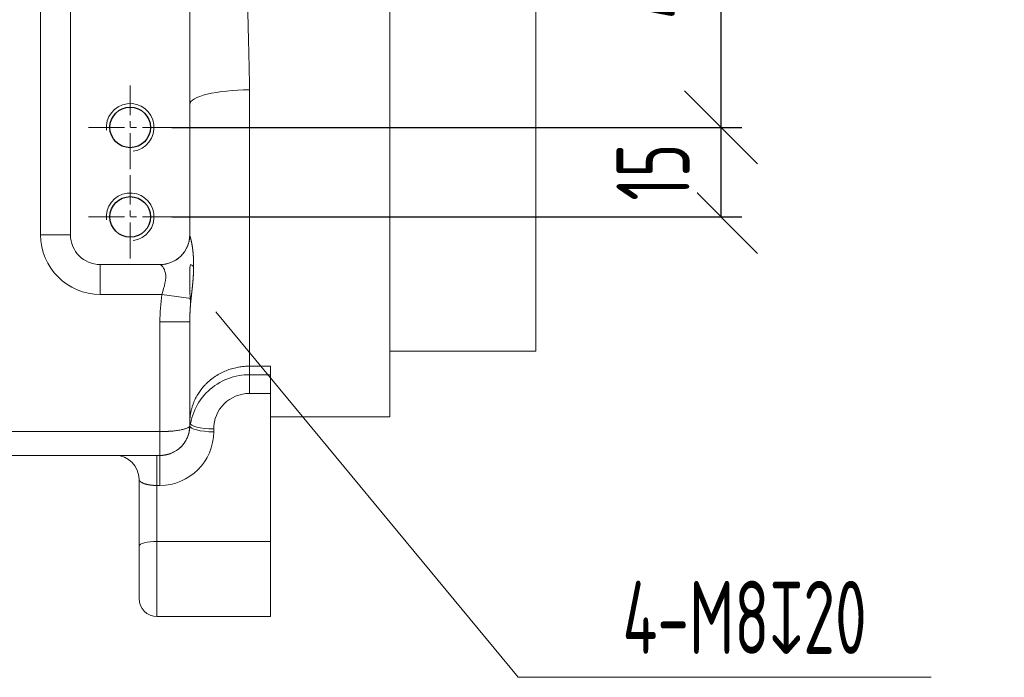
# Model space of a CAD drawing. Header units: millimetres. Extents: x 176 to 9387, y -11044 to -3322.
# Tile 194 of 256: x 8336 to 8501, y -10086 to -9976. Entities that reach past the tile are written whole.
import ezdxf

# ---------------------------------------------------------------- set-up
doc = ezdxf.new("R2010")
doc.units = ezdxf.units.MM
doc.header["$LTSCALE"] = 0.3175
doc.linetypes.add('CENTER2', pattern=[28.575, 19.05, -3.175, 3.175, -3.175])
for name, color, linetype, lineweight in [('1轮廓实线层', 7, 'Continuous', 18), ('2细线层', 4, 'Continuous', 13), ('3中心线层', 1, 'CENTER2', 13), ('7标注层', 4, 'Continuous', 13)]:
    doc.layers.add(name, color=color, linetype=linetype, lineweight=lineweight)
doc.styles.add('PC_TEXTSTYLE', font='ISOCP.SHX', dxfattribs={"width": 0.707, "bigfont": 'GBCBIG.SHX'})
doc.dimstyles.new('GB_LINEAR', dxfattribs={"dimtxt": 3.5, "dimasz": 3.5, "dimexe": 1, "dimexo": 0, "dimgap": 1.5, "dimtad": 1, "dimdsep": 46, "dimtxsty": 'PC_TEXTSTYLE', "dimcen": 0, "dimclrd": 256, "dimclrt": 3, "dimadec": 0, "dimazin": 2, "dimtp": 0.1, "dimtm": 0.1, "dimtfac": 0.71, "dimtdec": 3, "dimtmove": 0, "dimatfit": 3, "dimfxl": 1, "dimtfill": 1, "dimarcsym": 0})

# ---------------------------------------------------------------- blocks, each defined once
blk = doc.blocks.new('_Oblique')
at = {"color": 0, "lineweight": -2}
blk.add_line((-0.5, -0.5), (0.5, 0.5), dxfattribs=at)
blk = doc.blocks.new('*D64')
at = {"layer": '7标注层', "color": 0, "lineweight": -2, "transparency": 16777216}
for p, q in [((8361.86, -9946.19), (8457.34, -9946.19)), ((8361.87, -9994.19), (8457.34, -9994.19))]:
    blk.add_line(p, q, dxfattribs=at)
at = {"layer": '7标注层', "lineweight": -2, "transparency": 16777216}
blk.add_line((8453.84, -9946.19), (8453.84, -9994.19), dxfattribs=at)
at = {"layer": 'Defpoints', "color": 0, "transparency": 16777216}
for p in [(8361.86, -9946.19), (8361.87, -9994.19), (8453.84, -9994.19)]:
    blk.add_point(p, dxfattribs=at)
at = {"layer": '7标注层', "lineweight": -2, "transparency": 16777216, "xscale": 12.25, "yscale": 12.25, "zscale": 12.25}
for p, rotation in [((8453.84, -9946.19), 90), ((8453.84, -9994.19), 270)]:
    blk.add_blockref('_Oblique', p, dxfattribs=dict(at, rotation=rotation))
at = {"layer": '7标注层', "color": 3, "transparency": 16777216, "insert": (8442.46, -9970.19), "char_height": 12.25, "attachment_point": 5, "rotation": 90, "style": 'PC_TEXTSTYLE', "bg_fill": 3, "box_fill_scale": 1.1, "bg_fill_color": 257, "bg_fill_transparency": 0}
blk.add_mtext('48', dxfattribs=at)
blk = doc.blocks.new('*D65')
at = {"layer": '7标注层', "color": 0, "lineweight": -2, "transparency": 16777216}
for p, q in [((8361.87, -9994.19), (8457.34, -9994.19)), ((8361.87, -10009.19), (8457.34, -10009.19))]:
    blk.add_line(p, q, dxfattribs=at)
at = {"layer": '7标注层', "lineweight": -2, "transparency": 16777216}
blk.add_line((8453.84, -9994.19), (8453.84, -10009.19), dxfattribs=at)
at = {"layer": 'Defpoints', "color": 0, "transparency": 16777216}
for p in [(8361.87, -9994.19), (8361.87, -10009.19), (8453.84, -10009.19)]:
    blk.add_point(p, dxfattribs=at)
at = {"layer": '7标注层', "lineweight": -2, "transparency": 16777216, "xscale": 12.25, "yscale": 12.25, "zscale": 12.25}
for p, rotation in [((8453.84, -9994.19), 90), ((8453.84, -10009.19), 270)]:
    blk.add_blockref('_Oblique', p, dxfattribs=dict(at, rotation=rotation))
at = {"layer": '7标注层', "color": 3, "transparency": 16777216, "insert": (8442.46, -10001.69), "char_height": 12.25, "attachment_point": 5, "rotation": 90, "style": 'PC_TEXTSTYLE', "bg_fill": 3, "box_fill_scale": 1.1, "bg_fill_color": 257, "bg_fill_transparency": 0}
blk.add_mtext('15', dxfattribs=at)

msp = doc.modelspace()

# ---------------------------------------------------------------- linework, layer by layer
for centre in [(8354.86577, -9994.19279), (8354.86777, -10009.19279)]:
    msp.add_circle(centre, 3.4)
at = {"layer": '1轮廓实线层'}
for p, q in [((8398.35631, -10042.69279), (8398.35631, -9897.69279)), ((8422.85631, -10031.69279), (8422.85631, -9908.69279)), ((8339.85631, -10012.19279), (8339.85631, -9928.19279)), ((8344.85631, -9928.19279), (8344.85631, -10012.19279)), ((8364.85631, -9990.34844), (8364.85631, -9950.03715)), ((8374.85631, -9987.90533), (8374.85631, -10034.2253)), ((8364.85631, -10012.19279), (8364.85631, -9990.34844)), ((8344.85631, -10012.19279), (8339.85631, -10012.19279)), ((8359.88514, -10017.19279), (8349.85631, -10017.19279)), ((8349.85631, -10017.19279), (8349.85631, -10022.19279)), ((8349.85631, -10017.19279), (8359.85631, -10017.19279)), ((8360.18061, -10022.19279), (8349.85631, -10022.19279)), ((8365.07251, -10022.87005), (8360.18061, -10022.19279)), ((8364.85631, -10026.81655), (8359.85631, -10026.81655)), ((8359.85631, -10045.19279), (8359.85631, -10026.81655)), ((8364.85631, -10044.20023), (8364.85631, -10026.81655)), ((8364.85631, -10026.81655), (8364.85631, -10044.19279)), ((8398.35631, -10031.69279), (8422.85631, -10031.69279)), ((8374.85631, -10034.2253), (8374.85631, -10038.7934)), ((8374.85631, -10034.2253), (8378.35631, -10034.2253)), ((8378.35631, -10034.2253), (8378.35631, -10038.7934)), ((8378.35631, -10035.64971), (8374.85631, -10035.64971)), ((8378.35631, -10038.7934), (8374.85631, -10038.7934)), ((8378.35631, -10038.7934), (8378.35631, -10063.6046)), ((8378.35631, -10042.69279), (8398.35631, -10042.69279)), ((8312.35631, -10045.19279), (8359.85631, -10045.19279)), ((8359.85631, -10049.19279), (8359.85631, -10045.19279)), ((8368.85631, -10044.72922), (8368.85631, -10045.22807)), ((8311.35631, -10049.19279), (8359.85631, -10049.19279)), ((8359.85631, -10049.19279), (8311.35631, -10049.19279)), ((8359.35631, -10049.19279), (8359.35631, -10054.22807)), ((8359.85631, -10049.19279), (8359.85631, -10054.22807)), ((8356.35631, -10064.38106), (8356.35631, -10053.19279)), ((8356.35631, -10064.37322), (8356.35631, -10053.2033)), ((8359.35631, -10054.22807), (8359.35631, -10063.6046)), ((8359.85631, -10054.22807), (8359.35631, -10054.22807)), ((8356.35631, -10073.19279), (8356.35631, -10064.38106)), ((8359.35631, -10063.6046), (8378.35631, -10063.6046)), ((8359.35631, -10076.19279), (8359.35631, -10063.6046)), ((8378.35631, -10076.19279), (8378.35631, -10063.6046)), ((8378.35631, -10076.19279), (8359.35631, -10076.19279))]:
    msp.add_line(p, q, dxfattribs=at)
for centre, radius, start, end in [((8349.85631, -10012.19279), 10, 180, 270), ((8349.85631, -10012.19279), 5, 180, 270), ((8359.85631, -10012.19279), 5, 270, 0), ((8359.85631, -10044.19279), 5, 270, 0.0871755), ((8359.85631, -10045.22807), 9, 270, 0), ((8352.35631, -10053.19279), 4, 0, 90), ((8359.35631, -10073.19279), 3, 180, 270)]:
    msp.add_arc(centre, radius, start, end, dxfattribs=at)
for centre, major_axis, ratio, start_param, end_param in [((8374.85631, -9990.34844), (10, 0), 0.244310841, 1.570796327, 3.141592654), ((8359.88136, -10012.19279), (0, -5), 0.998770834, 0, 1.541065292), ((8368.85631, -10043.69394), (4, 0), 0.258819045, 3.141592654, 4.71238898), ((8368.85631, -10044.19279), (4, 0), 0.258819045, 3.141592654, 4.71238898), ((8359.35631, -10064.38106), (3, 0), 0.258819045, 1.570796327, 3.141592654)]:
    msp.add_ellipse(centre, major_axis=major_axis, ratio=ratio, start_param=start_param, end_param=end_param, dxfattribs=at)
for points, knots in [([(8374.85631, -9952.48026), (8374.85629, -9952.5188), (8374.85627, -9952.59661), (8374.85608, -9952.71447), (8374.85578, -9952.83455), (8374.85535, -9952.95686), (8374.8548, -9953.0814), (8374.85413, -9953.20817), (8374.85334, -9953.33718), (8374.85242, -9953.46842), (8374.85139, -9953.6019), (8374.85023, -9953.73762), (8374.84895, -9953.87558), (8374.84755, -9954.01579), (8374.84603, -9954.15825), (8374.84439, -9954.30296), (8374.84262, -9954.44992), (8374.84073, -9954.59914), (8374.83872, -9954.75061), (8374.83659, -9954.90435), (8374.83434, -9955.06035), (8374.83197, -9955.21861), (8374.82947, -9955.37915), (8374.82685, -9955.54195), (8374.82411, -9955.70702), (8374.82125, -9955.87437), (8374.81827, -9956.044), (8374.81517, -9956.2159), (8374.81194, -9956.39008), (8374.80859, -9956.56655), (8374.80512, -9956.7453), (8374.80153, -9956.92634), (8374.79782, -9957.10967), (8374.79398, -9957.29529), (8374.79003, -9957.48321), (8374.78595, -9957.67341), (8374.78175, -9957.86592), (8374.77743, -9958.06072), (8374.77299, -9958.25782), (8374.76842, -9958.45722), (8374.76374, -9958.65893), (8374.75893, -9958.86294), (8374.754, -9959.06926), (8374.74895, -9959.27788), (8374.74377, -9959.48881), (8374.73848, -9959.70205), (8374.73306, -9959.9176), (8374.72752, -9960.13547), (8374.72186, -9960.35564), (8374.71608, -9960.57813), (8374.71018, -9960.80293), (8374.70416, -9961.03005), (8374.69533, -9961.3587), (8374.68397, -9961.78428), (8374.67054, -9962.30222), (8374.65775, -9962.80837), (8374.64561, -9963.30267), (8374.63412, -9963.78507), (8374.62329, -9964.25555), (8374.61311, -9964.71404), (8374.60358, -9965.16052), (8374.59471, -9965.59495), (8374.58649, -9966.0173), (8374.57892, -9966.42755), (8374.572, -9966.82567), (8374.56573, -9967.21163), (8374.56011, -9967.58543), (8374.55515, -9967.94703), (8374.55084, -9968.29643), (8374.54718, -9968.63362), (8374.54418, -9968.95857), (8374.54182, -9969.27129), (8374.54012, -9969.57176), (8374.53906, -9969.85998), (8374.53863, -9970.1792), (8374.53896, -9970.53642), (8374.54005, -9970.93865), (8374.54193, -9971.34961), (8374.5446, -9971.76928), (8374.54805, -9972.19766), (8374.55228, -9972.63473), (8374.5573, -9973.08045), (8374.5631, -9973.53482), (8374.56969, -9973.9978), (8374.57706, -9974.46936), (8374.58522, -9974.94949), (8374.59416, -9975.43814), (8374.60388, -9975.93528), (8374.61439, -9976.44088), (8374.62568, -9976.95489), (8374.63776, -9977.47727), (8374.65063, -9978.00797), (8374.66426, -9978.54696), (8374.67757, -9979.04952), (8374.68994, -9979.50986), (8374.70083, -9979.92221), (8374.71137, -9980.32529), (8374.72153, -9980.71911), (8374.73133, -9981.10368), (8374.74076, -9981.47901), (8374.74981, -9981.84512), (8374.7585, -9982.202), (8374.76682, -9982.54968), (8374.77477, -9982.88818), (8374.78235, -9983.2175), (8374.78956, -9983.53765), (8374.7964, -9983.84867), (8374.80287, -9984.15056), (8374.80897, -9984.44333), (8374.8147, -9984.72702), (8374.82006, -9985.00162), (8374.82505, -9985.26716), (8374.82968, -9985.52367), (8374.83393, -9985.77114), (8374.83782, -9986.00961), (8374.84133, -9986.23908), (8374.84448, -9986.45958), (8374.84726, -9986.67112), (8374.84967, -9986.87372), (8374.8517, -9987.06739), (8374.85337, -9987.25216), (8374.85468, -9987.42803), (8374.8556, -9987.59502), (8374.85619, -9987.75315), (8374.85627, -9987.85558), (8374.85631, -9987.90533)], [0, 0, 0, 0, 0.003330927, 0.006724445, 0.010180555, 0.013699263, 0.017280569, 0.020924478, 0.024630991, 0.028400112, 0.032231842, 0.036126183, 0.040083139, 0.04410271, 0.0481849, 0.052329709, 0.056537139, 0.060807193, 0.065139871, 0.069535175, 0.073993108, 0.078513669, 0.083096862, 0.087742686, 0.092451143, 0.097222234, 0.102055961, 0.106952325, 0.111911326, 0.116932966, 0.122017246, 0.127164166, 0.132373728, 0.137645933, 0.14298078, 0.148378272, 0.153838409, 0.159361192, 0.164946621, 0.170594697, 0.176305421, 0.182078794, 0.187914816, 0.193813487, 0.19977481, 0.205798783, 0.211885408, 0.218034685, 0.224246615, 0.230521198, 0.236858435, 0.243258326, 0.249720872, 0.264630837, 0.27919782, 0.293421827, 0.307302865, 0.320840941, 0.334036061, 0.346888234, 0.359397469, 0.371563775, 0.383387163, 0.394867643, 0.406005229, 0.416799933, 0.42725177, 0.437360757, 0.447126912, 0.456550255, 0.465630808, 0.474368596, 0.482763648, 0.490815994, 0.498525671, 0.509518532, 0.520756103, 0.532238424, 0.543965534, 0.555937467, 0.568154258, 0.580615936, 0.593322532, 0.606274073, 0.619470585, 0.632912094, 0.646598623, 0.660530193, 0.674706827, 0.689128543, 0.703795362, 0.7187073, 0.733864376, 0.749266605, 0.761144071, 0.772768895, 0.784141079, 0.795260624, 0.806127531, 0.816741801, 0.827103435, 0.837212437, 0.847068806, 0.856672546, 0.866023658, 0.875122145, 0.883968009, 0.892561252, 0.900901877, 0.908989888, 0.916825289, 0.924408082, 0.931738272, 0.938815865, 0.945640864, 0.952213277, 0.958533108, 0.964600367, 0.970415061, 0.975977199, 0.981286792, 0.986343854, 0.991148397, 0.995700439, 1, 1, 1, 1]), ([(8364.87301, -10012.34143), (8364.87363, -10012.3442), (8364.87488, -10012.34976), (8364.87686, -10012.35836), (8364.87893, -10012.36716), (8364.88108, -10012.37616), (8364.88333, -10012.38538), (8364.88565, -10012.3948), (8364.88806, -10012.40443), (8364.89054, -10012.41427), (8364.89311, -10012.42432), (8364.89575, -10012.43458), (8364.89847, -10012.44504), (8364.90127, -10012.45572), (8364.90414, -10012.4666), (8364.90708, -10012.47769), (8364.91009, -10012.48899), (8364.91317, -10012.5005), (8364.91631, -10012.51221), (8364.91953, -10012.52414), (8364.9228, -10012.53627), (8364.92614, -10012.54861), (8364.92954, -10012.56115), (8364.933, -10012.57391), (8364.93652, -10012.58688), (8364.94009, -10012.60005), (8364.94373, -10012.61343), (8364.94741, -10012.62702), (8364.95115, -10012.64081), (8364.95494, -10012.65482), (8364.95878, -10012.66903), (8364.96267, -10012.68345), (8364.9666, -10012.69807), (8364.97059, -10012.71291), (8364.97461, -10012.72795), (8364.97868, -10012.7432), (8364.98279, -10012.75865), (8364.98695, -10012.77432), (8364.99114, -10012.79019), (8364.99537, -10012.80627), (8364.99963, -10012.82255), (8365.00393, -10012.83904), (8365.00827, -10012.85574), (8365.01264, -10012.87265), (8365.01704, -10012.88976), (8365.02147, -10012.90708), (8365.02593, -10012.92461), (8365.03042, -10012.94234), (8365.03493, -10012.96028), (8365.03948, -10012.97842), (8365.04404, -10012.99678), (8365.04863, -10013.01533), (8365.05324, -10013.0341), (8365.05787, -10013.05307), (8365.06252, -10013.07224), (8365.06719, -10013.09162), (8365.07187, -10013.11121), (8365.07657, -10013.131), (8365.08129, -10013.151), (8365.08602, -10013.1712), (8365.09077, -10013.19161), (8365.09552, -10013.21222), (8365.10029, -10013.23304), (8365.10506, -10013.25407), (8365.10985, -10013.2753), (8365.11464, -10013.29673), (8365.11944, -10013.31837), (8365.12424, -10013.34021), (8365.12905, -10013.36226), (8365.13386, -10013.38451), (8365.13867, -10013.40696), (8365.14348, -10013.42962), (8365.1483, -10013.45249), (8365.15311, -10013.47556), (8365.15792, -10013.49883), (8365.16273, -10013.5223), (8365.16753, -10013.54598), (8365.17233, -10013.56986), (8365.17712, -10013.59395), (8365.18191, -10013.61824), (8365.18669, -10013.64273), (8365.19146, -10013.66743), (8365.19622, -10013.69232), (8365.20097, -10013.71743), (8365.20571, -10013.74273), (8365.21044, -10013.76824), (8365.21516, -10013.79394), (8365.21986, -10013.81986), (8365.22454, -10013.84597), (8365.22921, -10013.87229), (8365.23387, -10013.8988), (8365.2385, -10013.92552), (8365.24312, -10013.95245), (8365.24772, -10013.97957), (8365.2523, -10014.0069), (8365.25686, -10014.03442), (8365.2614, -10014.06215), (8365.26591, -10014.09008), (8365.2704, -10014.11821), (8365.27487, -10014.14655), (8365.27932, -10014.17508), (8365.28374, -10014.20381), (8365.28813, -10014.23275), (8365.2925, -10014.26188), (8365.29683, -10014.29122), (8365.30115, -10014.32076), (8365.30543, -10014.3505), (8365.30968, -10014.38043), (8365.3139, -10014.41057), (8365.31809, -10014.44091), (8365.32225, -10014.47145), (8365.32638, -10014.50219), (8365.33048, -10014.53313), (8365.33454, -10014.56426), (8365.33856, -10014.5956), (8365.34255, -10014.62714), (8365.34651, -10014.65888), (8365.35043, -10014.69081), (8365.35431, -10014.72295), (8365.35816, -10014.75528), (8365.36197, -10014.78782), (8365.36574, -10014.82055), (8365.36947, -10014.85348), (8365.37316, -10014.88661), (8365.37681, -10014.91994), (8365.38042, -10014.95347), (8365.38399, -10014.9872), (8365.38752, -10015.02112), (8365.391, -10015.05525), (8365.39445, -10015.08957), (8365.39785, -10015.12409), (8365.4012, -10015.15881), (8365.40451, -10015.19373), (8365.40778, -10015.22884), (8365.411, -10015.26416), (8365.41417, -10015.29967), (8365.4173, -10015.33538), (8365.42038, -10015.37129), (8365.42342, -10015.40739), (8365.42641, -10015.44369), (8365.42935, -10015.4802), (8365.43224, -10015.51689), (8365.43508, -10015.55379), (8365.43787, -10015.59088), (8365.44062, -10015.62817), (8365.44331, -10015.66566), (8365.44595, -10015.70335), (8365.44855, -10015.74123), (8365.45109, -10015.77931), (8365.45358, -10015.81758), (8365.45601, -10015.85606), (8365.4584, -10015.89473), (8365.46073, -10015.9336), (8365.46302, -10015.97266), (8365.46524, -10016.01193), (8365.46742, -10016.05138), (8365.46954, -10016.09104), (8365.4716, -10016.13089), (8365.47362, -10016.17094), (8365.47558, -10016.21119), (8365.47748, -10016.25163), (8365.47933, -10016.29227), (8365.48188, -10016.35036), (8365.485, -10016.42592), (8365.48849, -10016.51907), (8365.49163, -10016.6123), (8365.49442, -10016.70563), (8365.49685, -10016.79906), (8365.49893, -10016.89259), (8365.50065, -10016.98623), (8365.50201, -10017.07998), (8365.50301, -10017.17385), (8365.50364, -10017.26784), (8365.50392, -10017.36196), (8365.50383, -10017.4562), (8365.50338, -10017.55058), (8365.50256, -10017.6451), (8365.50139, -10017.73976), (8365.49985, -10017.83456), (8365.49795, -10017.92952), (8365.4957, -10018.02464), (8365.49309, -10018.11991), (8365.49013, -10018.21535), (8365.48681, -10018.31096), (8365.48315, -10018.40674), (8365.47914, -10018.50271), (8365.47479, -10018.59886), (8365.4701, -10018.69519), (8365.46507, -10018.79172), (8365.45972, -10018.88845), (8365.45404, -10018.98539), (8365.44803, -10019.08253), (8365.44171, -10019.17988), (8365.43508, -10019.27745), (8365.42815, -10019.37525), (8365.42091, -10019.47328), (8365.41339, -10019.57153), (8365.40558, -10019.67003), (8365.39748, -10019.76877), (8365.38912, -10019.86776), (8365.38049, -10019.96701), (8365.37161, -10020.06651), (8365.36248, -10020.16628), (8365.35311, -10020.26631), (8365.34351, -10020.36663), (8365.33369, -10020.46722), (8365.32365, -10020.5681), (8365.31341, -10020.66927), (8365.30298, -10020.77073), (8365.29237, -10020.8725), (8365.28159, -10020.97457), (8365.27065, -10021.07696), (8365.25956, -10021.17966), (8365.24833, -10021.28268), (8365.23698, -10021.38603), (8365.22551, -10021.48971), (8365.21395, -10021.59373), (8365.2023, -10021.69809), (8365.19057, -10021.8028), (8365.17879, -10021.90787), (8365.16696, -10022.01329), (8365.1551, -10022.11907), (8365.14322, -10022.22522), (8365.13135, -10022.33174), (8365.11948, -10022.43864), (8365.10765, -10022.54591), (8365.09586, -10022.65358), (8365.08413, -10022.76162), (8365.07639, -10022.83389), (8365.07251, -10022.87005)], [0, 0, 0, 0, 0.002878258, 0.005755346, 0.008631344, 0.011506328, 0.014380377, 0.017253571, 0.020125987, 0.022997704, 0.025868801, 0.028739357, 0.03160945, 0.034479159, 0.037348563, 0.040217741, 0.043086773, 0.045955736, 0.04882471, 0.051693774, 0.054563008, 0.057432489, 0.060302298, 0.063172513, 0.066043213, 0.068914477, 0.071786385, 0.074659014, 0.077532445, 0.080406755, 0.083282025, 0.086158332, 0.089035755, 0.091914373, 0.094794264, 0.097675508, 0.100558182, 0.103442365, 0.106328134, 0.10921557, 0.112104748, 0.114995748, 0.117888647, 0.120783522, 0.123680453, 0.126579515, 0.129480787, 0.132384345, 0.135290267, 0.13819863, 0.14110951, 0.144022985, 0.146939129, 0.149858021, 0.152779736, 0.15570435, 0.158631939, 0.161562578, 0.164496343, 0.16743331, 0.170373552, 0.173317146, 0.176264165, 0.179214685, 0.182168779, 0.185126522, 0.188087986, 0.191053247, 0.194022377, 0.196995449, 0.199972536, 0.202953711, 0.205939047, 0.208928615, 0.211922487, 0.214920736, 0.217923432, 0.220930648, 0.223942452, 0.226958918, 0.229980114, 0.233006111, 0.236036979, 0.239072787, 0.242113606, 0.245159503, 0.248210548, 0.251266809, 0.254328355, 0.257395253, 0.260467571, 0.263545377, 0.266628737, 0.269717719, 0.272812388, 0.275912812, 0.279019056, 0.282131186, 0.285249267, 0.288373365, 0.291503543, 0.294639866, 0.2977824, 0.300931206, 0.30408635, 0.307247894, 0.310415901, 0.313590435, 0.316771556, 0.319959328, 0.323153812, 0.32635507, 0.329563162, 0.33277815, 0.336000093, 0.339229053, 0.34246509, 0.345708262, 0.348958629, 0.35221625, 0.355481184, 0.358753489, 0.362033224, 0.365320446, 0.368615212, 0.37191758, 0.375227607, 0.378545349, 0.381870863, 0.385204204, 0.388545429, 0.391894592, 0.395251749, 0.398616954, 0.401990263, 0.405371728, 0.408761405, 0.412159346, 0.415565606, 0.418980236, 0.42240329, 0.425834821, 0.42927488, 0.43272352, 0.436180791, 0.439646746, 0.443121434, 0.446604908, 0.450097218, 0.453598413, 0.457108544, 0.46062766, 0.46415581, 0.467693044, 0.471239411, 0.474794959, 0.478359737, 0.481933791, 0.485517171, 0.489109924, 0.492712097, 0.496323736, 0.499944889, 0.508165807, 0.516351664, 0.524503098, 0.532620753, 0.540705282, 0.54875734, 0.556777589, 0.564766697, 0.572725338, 0.580654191, 0.588553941, 0.596425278, 0.604268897, 0.612085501, 0.619875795, 0.62764049, 0.635380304, 0.643095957, 0.650788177, 0.658457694, 0.666105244, 0.673731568, 0.681337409, 0.688923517, 0.696490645, 0.704039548, 0.711570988, 0.719085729, 0.726584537, 0.734068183, 0.741537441, 0.748993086, 0.756435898, 0.763866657, 0.771286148, 0.778695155, 0.786094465, 0.793484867, 0.80086715, 0.808242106, 0.815610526, 0.822973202, 0.830330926, 0.837684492, 0.845034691, 0.852382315, 0.859728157, 0.867073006, 0.874417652, 0.881762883, 0.889109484, 0.896458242, 0.903809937, 0.911165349, 0.918525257, 0.925890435, 0.933261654, 0.940639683, 0.948025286, 0.955419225, 0.962822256, 0.970235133, 0.977658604, 0.985093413, 0.9925403, 1, 1, 1, 1]), ([(8359.88136, -10017.19279), (8359.94668, -10017.19279), (8360.13359, -10017.32366), (8360.51247, -10017.82297), (8360.69866, -10018.19327), (8360.85756, -10019.11737), (8360.82475, -10019.67984), (8360.57314, -10020.88715), (8360.3599, -10021.54529), (8360.18061, -10022.19279)], [0, 0, 0, 0, 0.25, 0.25, 0.5, 0.5, 0.75, 0.75, 1, 1, 1, 1]), ([(8364.92714, -10022.84988), (8364.91735, -10022.73942), (8364.90891, -10022.62832), (8364.85243, -10021.75646), (8364.85455, -10020.98532), (8364.85996, -10019.58411), (8364.86108, -10018.94895), (8364.85181, -10017.4305), (8364.83354, -10017.00253), (8365.29048, -10017.33919), (8365.38877, -10017.4286), (8365.50315, -10017.54199)], [0, 0, 0, 0, 0.032002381, 0.032002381, 0.250396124, 0.250396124, 0.468789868, 0.468789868, 0.905577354, 0.905577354, 1, 1, 1, 1]), ([(8365.07251, -10022.87005), (8365.06881, -10022.90493), (8365.06143, -10022.97459), (8365.05071, -10023.07896), (8365.04028, -10023.18303), (8365.03016, -10023.2868), (8365.02034, -10023.39028), (8365.01082, -10023.49347), (8365.0016, -10023.59635), (8364.99268, -10023.69893), (8364.98406, -10023.80122), (8364.97573, -10023.9032), (8364.96769, -10024.00488), (8364.95995, -10024.10625), (8364.9525, -10024.20732), (8364.94534, -10024.30808), (8364.93847, -10024.40853), (8364.93188, -10024.50868), (8364.92558, -10024.60851), (8364.91957, -10024.70803), (8364.91383, -10024.80724), (8364.90838, -10024.90614), (8364.90321, -10025.00472), (8364.89832, -10025.10298), (8364.89371, -10025.20093), (8364.88937, -10025.29856), (8364.8853, -10025.39587), (8364.88151, -10025.49286), (8364.87799, -10025.58952), (8364.87474, -10025.68587), (8364.87176, -10025.78189), (8364.86905, -10025.87758), (8364.8666, -10025.97295), (8364.86441, -10026.06799), (8364.86249, -10026.16271), (8364.86083, -10026.25709), (8364.85943, -10026.35115), (8364.85829, -10026.44487), (8364.8574, -10026.53826), (8364.85677, -10026.63132), (8364.85638, -10026.72405), (8364.85633, -10026.78575), (8364.85631, -10026.81655)], [0, 0, 0, 0, 0.026611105, 0.053140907, 0.079589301, 0.105956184, 0.13224145, 0.158444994, 0.184566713, 0.210606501, 0.236564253, 0.262439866, 0.288233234, 0.313944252, 0.339572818, 0.365118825, 0.39058217, 0.415962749, 0.441260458, 0.466475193, 0.491606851, 0.516655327, 0.541620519, 0.566502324, 0.59130064, 0.616015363, 0.640646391, 0.665193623, 0.689656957, 0.714036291, 0.738331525, 0.762542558, 0.786669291, 0.810711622, 0.834669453, 0.858542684, 0.882331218, 0.906034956, 0.929653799, 0.953187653, 0.976636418, 1, 1, 1, 1]), ([(8364.85631, -10043.69394), (8364.85631, -10043.45669), (8364.86568, -10043.22474), (8364.90075, -10042.77254), (8364.92644, -10042.55227), (8364.99175, -10042.12419), (8365.03136, -10041.91637), (8365.12218, -10041.51368), (8365.17339, -10041.3188), (8365.28518, -10040.94227), (8365.34577, -10040.7606), (8365.47423, -10040.41055), (8365.5421, -10040.24216), (8365.7537, -10039.75678), (8365.90534, -10039.45959), (8366.21585, -10038.91573), (8366.37473, -10038.66901), (8366.68821, -10038.22237), (8366.84281, -10038.02241), (8367.13856, -10037.66496), (8367.2797, -10037.50745), (8367.47599, -10037.29978), (8367.53886, -10037.23532), (8367.62881, -10037.1454), (8367.67268, -10037.10214), (8367.72187, -10037.05455), (8367.74594, -10037.03146), (8367.75785, -10037.0201), (8367.76377, -10037.01446), (8367.76672, -10037.01165), (8367.76819, -10037.01025), (8367.76893, -10037.00955), (8367.7693, -10037.0092), (8367.76948, -10037.00902), (8367.76956, -10037.00895), (8367.76965, -10037.00887), (8367.76957, -10037.00894), (8368.01974, -10036.77123), (8368.28084, -10036.54855), (8368.82083, -10036.13393), (8369.09972, -10035.94198), (8369.67111, -10035.58918), (8369.96361, -10035.42834), (8370.5582, -10035.13772), (8370.8603, -10035.00794), (8371.47029, -10034.779), (8371.77818, -10034.67985), (8372.39623, -10034.5114), (8372.70639, -10034.4421), (8373.3257, -10034.3323), (8373.63485, -10034.2918), (8374.24921, -10034.2383), (8374.5544, -10034.2253), (8374.85631, -10034.2253)], [0, 0, 0, 0, 0.03125, 0.03125, 0.0625, 0.0625, 0.09375, 0.09375, 0.125, 0.125, 0.15625, 0.15625, 0.1875, 0.1875, 0.25, 0.25, 0.3125, 0.3125, 0.375, 0.375, 0.4375, 0.4375, 0.46875, 0.46875, 0.484375, 0.4921875, 0.49609375, 0.498046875, 0.499023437, 0.499511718, 0.499755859, 0.499877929, 0.499938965, 0.499969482, 0.499984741, 0.499984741, 0.5, 0.5, 0.5625, 0.5625, 0.625, 0.625, 0.6875, 0.6875, 0.75, 0.75, 0.8125, 0.8125, 0.875, 0.875, 0.9375, 0.9375, 1, 1, 1, 1]), ([(8364.97553, -10043.94492), (8365.0077, -10043.74302), (8365.04636, -10043.54193), (8365.37212, -10042.09716), (8365.90447, -10040.90602), (8368.13141, -10037.76684), (8370.48999, -10036.25753), (8373.68819, -10035.6998), (8374.27299, -10035.64959), (8374.85631, -10035.64958)], [0, 0, 0, 0, 0.044590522, 0.044590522, 0.322076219, 0.322076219, 0.877047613, 0.877047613, 1, 1, 1, 1]), ([(8374.85631, -10038.7934), (8373.25238, -10038.7934), (8371.69011, -10039.45698), (8369.49196, -10041.65661), (8368.85631, -10043.18096), (8368.85631, -10044.72922)], [0, 0, 0, 0, 0.5, 0.5, 1, 1, 1, 1]), ([(8364.85631, -10044.19279), (8364.85628, -10044.20436), (8364.85624, -10044.22742), (8364.85586, -10044.26188), (8364.85528, -10044.29612), (8364.85446, -10044.33012), (8364.85342, -10044.36388), (8364.85215, -10044.39741), (8364.85068, -10044.43069), (8364.849, -10044.46374), (8364.84711, -10044.49654), (8364.84502, -10044.5291), (8364.84273, -10044.56142), (8364.84026, -10044.59349), (8364.8376, -10044.62532), (8364.83475, -10044.6569), (8364.83173, -10044.68823), (8364.82854, -10044.71931), (8364.82518, -10044.75015), (8364.82165, -10044.78073), (8364.81796, -10044.81106), (8364.81412, -10044.84114), (8364.81013, -10044.87097), (8364.80599, -10044.90055), (8364.80171, -10044.92987), (8364.79729, -10044.95894), (8364.79273, -10044.98776), (8364.78805, -10045.01632), (8364.78324, -10045.04462), (8364.7783, -10045.07268), (8364.77325, -10045.10047), (8364.76809, -10045.12802), (8364.76281, -10045.1553), (8364.75743, -10045.18234), (8364.75195, -10045.20911), (8364.74637, -10045.23563), (8364.74069, -10045.2619), (8364.73493, -10045.28791), (8364.72908, -10045.31366), (8364.72314, -10045.33916), (8364.71712, -10045.3644), (8364.71103, -10045.38939), (8364.70487, -10045.41412), (8364.69864, -10045.4386), (8364.69234, -10045.46282), (8364.68598, -10045.48679), (8364.67956, -10045.51051), (8364.67309, -10045.53397), (8364.66657, -10045.55718), (8364.66, -10045.58013), (8364.65338, -10045.60283), (8364.64673, -10045.62528), (8364.64003, -10045.64748), (8364.6333, -10045.66943), (8364.62654, -10045.69113), (8364.61975, -10045.71257), (8364.61294, -10045.73377), (8364.6061, -10045.75472), (8364.59924, -10045.77542), (8364.59237, -10045.79587), (8364.58548, -10045.81607), (8364.57859, -10045.83602), (8364.57168, -10045.85573), (8364.56477, -10045.8752), (8364.55786, -10045.89441), (8364.55095, -10045.91339), (8364.54404, -10045.93212), (8364.53714, -10045.9506), (8364.53025, -10045.96885), (8364.52337, -10045.98685), (8364.5165, -10046.00461), (8364.50965, -10046.02213), (8364.50282, -10046.03941), (8364.49601, -10046.05645), (8364.48923, -10046.07325), (8364.48247, -10046.08981), (8364.43302, -10046.20979), (8364.33407, -10046.42667), (8364.17005, -10046.72848), (8363.99176, -10047.00949), (8363.8018, -10047.26956), (8363.60262, -10047.50886), (8363.34704, -10047.78031), (8363.02424, -10048.072), (8362.62404, -10048.36653), (8362.20618, -10048.61491), (8361.89529, -10048.76135), (8361.70629, -10048.83813), (8361.64248, -10048.86303), (8361.57839, -10048.88704), (8361.51403, -10048.91015), (8361.44943, -10048.93236), (8361.38458, -10048.95367), (8361.31951, -10048.97407), (8361.25422, -10048.99356), (8361.18874, -10049.01215), (8361.12306, -10049.02982), (8361.05721, -10049.04659), (8360.9912, -10049.06245), (8360.92503, -10049.0774), (8360.85873, -10049.09143), (8360.79231, -10049.10456), (8360.72577, -10049.11677), (8360.65914, -10049.12807), (8360.59242, -10049.13846), (8360.52562, -10049.14794), (8360.45876, -10049.15652), (8360.39186, -10049.16418), (8360.32492, -10049.17094), (8360.25795, -10049.17678), (8360.19097, -10049.18173), (8360.12399, -10049.18577), (8360.05703, -10049.18891), (8359.99009, -10049.19114), (8359.92318, -10049.19253), (8359.87859, -10049.19271), (8359.85631, -10049.19279)], [0, 0, 0, 0, 0.004462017, 0.008894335, 0.013296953, 0.017669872, 0.022013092, 0.026326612, 0.030610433, 0.034864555, 0.039088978, 0.043283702, 0.047448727, 0.051584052, 0.055689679, 0.059765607, 0.063811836, 0.067828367, 0.071815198, 0.075772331, 0.079699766, 0.083597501, 0.087465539, 0.091303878, 0.095112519, 0.098891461, 0.102640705, 0.106360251, 0.110050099, 0.113710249, 0.117340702, 0.120941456, 0.124512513, 0.128053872, 0.131565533, 0.135047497, 0.138499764, 0.141922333, 0.145315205, 0.14867838, 0.152011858, 0.155315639, 0.158589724, 0.161834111, 0.165048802, 0.168233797, 0.171389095, 0.174514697, 0.177610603, 0.180676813, 0.183713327, 0.186720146, 0.189697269, 0.192644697, 0.195562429, 0.198450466, 0.201308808, 0.204137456, 0.206936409, 0.209705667, 0.212445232, 0.215155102, 0.217835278, 0.220485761, 0.22310655, 0.225697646, 0.228259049, 0.230790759, 0.233292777, 0.235765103, 0.238207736, 0.240620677, 0.243003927, 0.245357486, 0.247681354, 0.249975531, 0.252240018, 0.297600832, 0.341542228, 0.384065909, 0.425173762, 0.46486788, 0.503150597, 0.567622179, 0.63060649, 0.692118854, 0.752175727, 0.760844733, 0.769504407, 0.778154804, 0.786795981, 0.795427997, 0.804050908, 0.812664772, 0.821269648, 0.829865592, 0.838452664, 0.847030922, 0.855600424, 0.86416123, 0.872713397, 0.881256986, 0.889792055, 0.898318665, 0.906836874, 0.915346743, 0.923848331, 0.932341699, 0.940826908, 0.949304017, 0.957773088, 0.966234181, 0.974687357, 0.983132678, 0.991570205, 1, 1, 1, 1]), ([(8359.85631, -10045.19279), (8359.86745, -10045.19279), (8359.88973, -10045.19278), (8359.92316, -10045.19271), (8359.95661, -10045.1926), (8359.99006, -10045.19244), (8360.02353, -10045.19223), (8360.057, -10045.19198), (8360.09048, -10045.19169), (8360.12396, -10045.19135), (8360.15745, -10045.19097), (8360.19093, -10045.19054), (8360.22442, -10045.19006), (8360.25791, -10045.18954), (8360.29139, -10045.18898), (8360.32487, -10045.18836), (8360.35835, -10045.18771), (8360.39181, -10045.18701), (8360.42527, -10045.18626), (8360.45871, -10045.18547), (8360.49215, -10045.18463), (8360.52557, -10045.18375), (8360.55897, -10045.18282), (8360.59236, -10045.18185), (8360.62573, -10045.18083), (8360.65908, -10045.17977), (8360.69241, -10045.17866), (8360.72571, -10045.1775), (8360.75899, -10045.1763), (8360.79225, -10045.17506), (8360.82547, -10045.17377), (8360.85867, -10045.17243), (8360.89184, -10045.17105), (8360.92497, -10045.16963), (8360.95807, -10045.16816), (8360.99113, -10045.16664), (8361.02416, -10045.16508), (8361.05714, -10045.16347), (8361.09009, -10045.16182), (8361.12299, -10045.16012), (8361.15585, -10045.15838), (8361.18867, -10045.15659), (8361.22144, -10045.15476), (8361.25415, -10045.15288), (8361.28682, -10045.15096), (8361.31944, -10045.14899), (8361.352, -10045.14698), (8361.38451, -10045.14492), (8361.41697, -10045.14281), (8361.44936, -10045.14066), (8361.48169, -10045.13847), (8361.51397, -10045.13623), (8361.54618, -10045.13394), (8361.57832, -10045.13161), (8361.6104, -10045.12924), (8361.64241, -10045.12682), (8361.67435, -10045.12435), (8361.70622, -10045.12184), (8361.73802, -10045.11928), (8361.90562, -10045.10553), (8362.20616, -10045.07716), (8362.624, -10045.02744), (8363.02422, -10044.96857), (8363.38529, -10044.90342), (8363.70929, -10044.8323), (8363.99807, -10044.75567), (8364.26054, -10044.66981), (8364.41335, -10044.6059), (8364.48848, -10044.56926), (8364.50121, -10044.56292), (8364.51403, -10044.55641), (8364.5269, -10044.54972), (8364.53982, -10044.54286), (8364.55277, -10044.53582), (8364.56573, -10044.52861), (8364.57868, -10044.52122), (8364.5916, -10044.51366), (8364.60448, -10044.50593), (8364.61729, -10044.49802), (8364.63002, -10044.48993), (8364.64264, -10044.48167), (8364.65513, -10044.47324), (8364.66748, -10044.46463), (8364.67966, -10044.45585), (8364.69164, -10044.44689), (8364.70341, -10044.43776), (8364.71494, -10044.42846), (8364.72621, -10044.41898), (8364.73719, -10044.40932), (8364.74787, -10044.39949), (8364.75821, -10044.38949), (8364.76818, -10044.37931), (8364.77777, -10044.36896), (8364.78695, -10044.35843), (8364.79569, -10044.34773), (8364.80396, -10044.33686), (8364.81174, -10044.32581), (8364.819, -10044.31458), (8364.8257, -10044.30318), (8364.83183, -10044.29161), (8364.83735, -10044.27986), (8364.84223, -10044.26794), (8364.84645, -10044.25584), (8364.84996, -10044.24357), (8364.85276, -10044.23112), (8364.85478, -10044.2185), (8364.85606, -10044.20571), (8364.85622, -10044.19712), (8364.85631, -10044.19279)], [0, 0, 0, 0, 0.004213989, 0.008429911, 0.012647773, 0.016867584, 0.02108935, 0.025313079, 0.029538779, 0.033766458, 0.037996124, 0.042227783, 0.046461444, 0.050697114, 0.054934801, 0.059174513, 0.063416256, 0.067660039, 0.071905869, 0.076153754, 0.080403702, 0.084655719, 0.088909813, 0.093165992, 0.097424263, 0.101684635, 0.105947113, 0.110211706, 0.114478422, 0.118747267, 0.123018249, 0.127291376, 0.131566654, 0.135844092, 0.140123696, 0.144405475, 0.148689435, 0.152975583, 0.157263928, 0.161554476, 0.165847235, 0.170142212, 0.174439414, 0.178738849, 0.183040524, 0.187344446, 0.191650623, 0.195959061, 0.200269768, 0.204582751, 0.208898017, 0.213215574, 0.217535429, 0.221857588, 0.22618206, 0.23050885, 0.234837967, 0.239169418, 0.243503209, 0.247839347, 0.307894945, 0.369409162, 0.432398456, 0.496878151, 0.554818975, 0.615939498, 0.680246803, 0.747746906, 0.752016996, 0.756391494, 0.760870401, 0.765453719, 0.77014145, 0.774933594, 0.779830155, 0.784831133, 0.789936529, 0.795146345, 0.800460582, 0.805879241, 0.811402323, 0.817029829, 0.82276176, 0.828598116, 0.834538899, 0.84058411, 0.846733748, 0.852987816, 0.859346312, 0.865809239, 0.872376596, 0.879048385, 0.885824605, 0.892705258, 0.899690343, 0.906779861, 0.913973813, 0.921272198, 0.928675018, 0.936182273, 0.943793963, 0.951510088, 0.959330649, 0.967255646, 0.97528508, 0.983418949, 0.991657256, 1, 1, 1, 1]), ([(8359.35631, -10054.22807), (8359.34757, -10054.22806), (8359.33008, -10054.22804), (8359.30383, -10054.22791), (8359.27755, -10054.22769), (8359.25124, -10054.22738), (8359.2249, -10054.22699), (8359.19853, -10054.22651), (8359.17214, -10054.22595), (8359.14573, -10054.2253), (8359.11931, -10054.22456), (8359.09286, -10054.22374), (8359.0664, -10054.22283), (8359.03992, -10054.22183), (8359.01344, -10054.22076), (8358.98695, -10054.21959), (8358.96045, -10054.21834), (8358.93394, -10054.21701), (8358.90744, -10054.21559), (8358.88093, -10054.21409), (8358.85443, -10054.21251), (8358.82793, -10054.21084), (8358.80144, -10054.20909), (8358.77496, -10054.20725), (8358.7485, -10054.20533), (8358.72204, -10054.20333), (8358.6956, -10054.20124), (8358.66918, -10054.19907), (8358.64279, -10054.19682), (8358.61641, -10054.19448), (8358.59007, -10054.19206), (8358.56375, -10054.18956), (8358.53746, -10054.18698), (8358.5112, -10054.18431), (8358.48498, -10054.18156), (8358.4588, -10054.17873), (8358.43266, -10054.17582), (8358.40657, -10054.17283), (8358.38052, -10054.16975), (8358.35451, -10054.16659), (8358.32856, -10054.16335), (8358.30266, -10054.16002), (8358.27682, -10054.15662), (8358.25104, -10054.15313), (8358.22531, -10054.14956), (8358.19965, -10054.14591), (8358.17406, -10054.14218), (8358.14854, -10054.13836), (8358.12308, -10054.13447), (8358.0977, -10054.13049), (8358.0724, -10054.12643), (8358.04717, -10054.12229), (8358.02203, -10054.11806), (8357.99697, -10054.11375), (8357.972, -10054.10937), (8357.94712, -10054.10489), (8357.92233, -10054.10034), (8357.89764, -10054.0957), (8357.87304, -10054.09099), (8357.84854, -10054.08619), (8357.82415, -10054.0813), (8357.79986, -10054.07634), (8357.77568, -10054.07129), (8357.75162, -10054.06616), (8357.72766, -10054.06094), (8357.70382, -10054.05564), (8357.6801, -10054.05026), (8357.65651, -10054.0448), (8357.63303, -10054.03925), (8357.60969, -10054.03362), (8357.58647, -10054.0279), (8357.56339, -10054.0221), (8357.54044, -10054.01622), (8357.51763, -10054.01025), (8357.49497, -10054.00419), (8357.47244, -10053.99805), (8357.45006, -10053.99183), (8357.42783, -10053.98552), (8357.40576, -10053.97912), (8357.38383, -10053.97264), (8357.36207, -10053.96608), (8357.34046, -10053.95942), (8357.31902, -10053.95268), (8357.29774, -10053.94585), (8357.27663, -10053.93894), (8357.25569, -10053.93194), (8357.23558, -10053.92507), (8357.2162, -10053.91831), (8357.19744, -10053.91159), (8357.17857, -10053.90467), (8357.15961, -10053.89755), (8357.14057, -10053.89023), (8357.12144, -10053.88272), (8357.10226, -10053.87501), (8357.08302, -10053.86711), (8357.06373, -10053.85901), (8357.04441, -10053.85073), (8357.02507, -10053.84225), (8357.00572, -10053.83359), (8356.98638, -10053.82474), (8356.96704, -10053.8157), (8356.94773, -10053.80649), (8356.92846, -10053.79708), (8356.90925, -10053.7875), (8356.8901, -10053.77774), (8356.87102, -10053.7678), (8356.85204, -10053.75768), (8356.83316, -10053.74738), (8356.81441, -10053.73691), (8356.79579, -10053.72626), (8356.77731, -10053.71544), (8356.75901, -10053.70444), (8356.74088, -10053.69327), (8356.72295, -10053.68193), (8356.70523, -10053.67042), (8356.68773, -10053.65874), (8356.67049, -10053.64688), (8356.6535, -10053.63486), (8356.63678, -10053.62267), (8356.62037, -10053.6103), (8356.60426, -10053.59777), (8356.58848, -10053.58507), (8356.57305, -10053.5722), (8356.55799, -10053.55916), (8356.5433, -10053.54595), (8356.52902, -10053.53256), (8356.51516, -10053.51901), (8356.50174, -10053.50529), (8356.48878, -10053.49139), (8356.4763, -10053.47732), (8356.46431, -10053.46308), (8356.45284, -10053.44866), (8356.44191, -10053.43407), (8356.43153, -10053.4193), (8356.42173, -10053.40435), (8356.41253, -10053.38922), (8356.40395, -10053.3739), (8356.396, -10053.3584), (8356.38871, -10053.34272), (8356.3821, -10053.32685), (8356.37619, -10053.31078), (8356.371, -10053.29452), (8356.36655, -10053.27807), (8356.36287, -10053.26142), (8356.35996, -10053.24456), (8356.35788, -10053.2275), (8356.35655, -10053.21024), (8356.35639, -10053.19862), (8356.35631, -10053.19279)], [0, 0, 0, 0, 0.005097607, 0.010202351, 0.015314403, 0.020433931, 0.025561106, 0.030696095, 0.035839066, 0.040990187, 0.046149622, 0.051317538, 0.056494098, 0.061679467, 0.066873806, 0.072077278, 0.077290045, 0.082512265, 0.087744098, 0.092985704, 0.098237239, 0.10349886, 0.108770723, 0.114052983, 0.119345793, 0.124649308, 0.129963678, 0.135289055, 0.140625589, 0.14597343, 0.151332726, 0.156703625, 0.162086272, 0.167480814, 0.172887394, 0.178306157, 0.183737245, 0.189180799, 0.194636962, 0.200105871, 0.205587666, 0.211082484, 0.216590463, 0.222111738, 0.227646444, 0.233194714, 0.238756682, 0.24433248, 0.249922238, 0.255526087, 0.261144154, 0.266776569, 0.272423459, 0.278084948, 0.283761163, 0.289452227, 0.295158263, 0.300879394, 0.306615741, 0.312367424, 0.318134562, 0.323917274, 0.329715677, 0.335529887, 0.341360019, 0.347206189, 0.35306851, 0.358947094, 0.364842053, 0.370753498, 0.376681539, 0.382626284, 0.388587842, 0.39456632, 0.400561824, 0.406574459, 0.41260433, 0.41865154, 0.424716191, 0.430798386, 0.436898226, 0.443015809, 0.449151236, 0.455304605, 0.461476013, 0.467665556, 0.473873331, 0.479510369, 0.485245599, 0.491079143, 0.497011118, 0.503041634, 0.509170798, 0.515398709, 0.521725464, 0.528151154, 0.534675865, 0.541299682, 0.548022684, 0.554844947, 0.561766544, 0.568787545, 0.575908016, 0.583128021, 0.590447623, 0.59786688, 0.605385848, 0.613004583, 0.620723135, 0.628541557, 0.636459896, 0.644478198, 0.652596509, 0.660814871, 0.669133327, 0.677551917, 0.686070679, 0.694689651, 0.703408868, 0.712228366, 0.721148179, 0.730168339, 0.739288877, 0.748509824, 0.75783121, 0.767253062, 0.77677541, 0.786398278, 0.796121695, 0.805945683, 0.815870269, 0.825895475, 0.836021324, 0.846247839, 0.856575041, 0.867002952, 0.877531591, 0.888160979, 0.898891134, 0.909722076, 0.920653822, 0.931686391, 0.942819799, 0.954054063, 0.965389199, 0.976825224, 0.988362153, 1, 1, 1, 1])]:
    msp.add_open_spline(points, degree=3, knots=knots, dxfattribs=at)
for points in [[(8359.85631, -10026.81655), (8359.85631, -10025.26772), (8359.96825, -10023.72673), (8360.18061, -10022.19279)], [(8364.9228, -10022.84929), (8364.9426, -10023.12178), (8364.96689, -10023.39352), (8364.99587, -10023.66442)]]:
    msp.add_open_spline(points, degree=3, dxfattribs=at)
at = {"layer": '2细线层'}
for centre in [(8354.86577, -9994.19279), (8354.86777, -10009.19279)]:
    msp.add_arc(centre, 4, 277, 187, dxfattribs=at)
at = {"layer": '3中心线层'}
for p, q in [((8354.86577, -10001.19279), (8354.86577, -9987.19279)), ((8347.86577, -9994.19279), (8361.86577, -9994.19279)), ((8354.86777, -10016.19279), (8354.86777, -10002.19279)), ((8347.86777, -10009.19279), (8361.86777, -10009.19279))]:
    msp.add_line(p, q, dxfattribs=at)
at = {"layer": '7标注层', "color": 4, "lineweight": 0}
for p, q in [((8369.19961, -10025.10369), (8419.84724, -10086.39392)), ((8419.84724, -10086.39392), (8489.05065, -10086.39392))]:
    msp.add_line(p, q, dxfattribs=at)

# ---------------------------------------------------------------- texts
at = {"layer": '7标注层', "color": 3, "insert": (8437.34724, -10082.46931), "char_height": 12.25, "attachment_point": 7, "style": 'PC_TEXTSTYLE'}
msp.add_mtext('4-M8{\\Famgdt.shx;x}20', dxfattribs=at)

# ---------------------------------------------------------------- next in the draw order: dimensions: what is measured, and where the dimension line sits
at = {"layer": '7标注层'}
dim = msp.add_linear_dim(base=(8453.83777, -9994.19279), p1=(8361.85937, -9946.19279), p2=(8361.86577, -9994.19279), angle=90, dimstyle='GB_LINEAR', override={"dimscale": 3.5, "dimpost": '<>', "dimblk1": 'Oblique', "dimblk2": 'Oblique', "dimsah": 1, "dimtfill": 1, "dimtfillclr": 0}, dxfattribs=at)
dim.commit()
dim.dimension.update_dxf_attribs({"geometry": '*D64', "text_midpoint": (8442.46277, -9970.19279)})

# ---------------------------------------------------------------- next in the draw order: dimensions: what is measured, and where the dimension line sits
dim = msp.add_linear_dim(base=(8453.83777, -10009.19279), p1=(8361.86577, -9994.19279), p2=(8361.86777, -10009.19279), angle=90, dimstyle='GB_LINEAR', override={"dimscale": 3.5, "dimpost": '<>', "dimblk1": 'Oblique', "dimblk2": 'Oblique', "dimsah": 1, "dimtfill": 1, "dimtfillclr": 0}, dxfattribs=at)
dim.commit()
dim.dimension.update_dxf_attribs({"geometry": '*D65', "text_midpoint": (8453.83777, -10001.69279), "dimtype": 160})

# ---------------------------------------------------------------- next in the draw order: linework, layer by layer
at = {"layer": '7标注层', "color": 4}
msp.add_solid([(8358.05202, -10011.61365), (8366.94215, -10026.96916), (8371.45707, -10023.23822), (8358.05202, -10011.61365)], dxfattribs=at)

doc.saveas('drawing.dxf')
